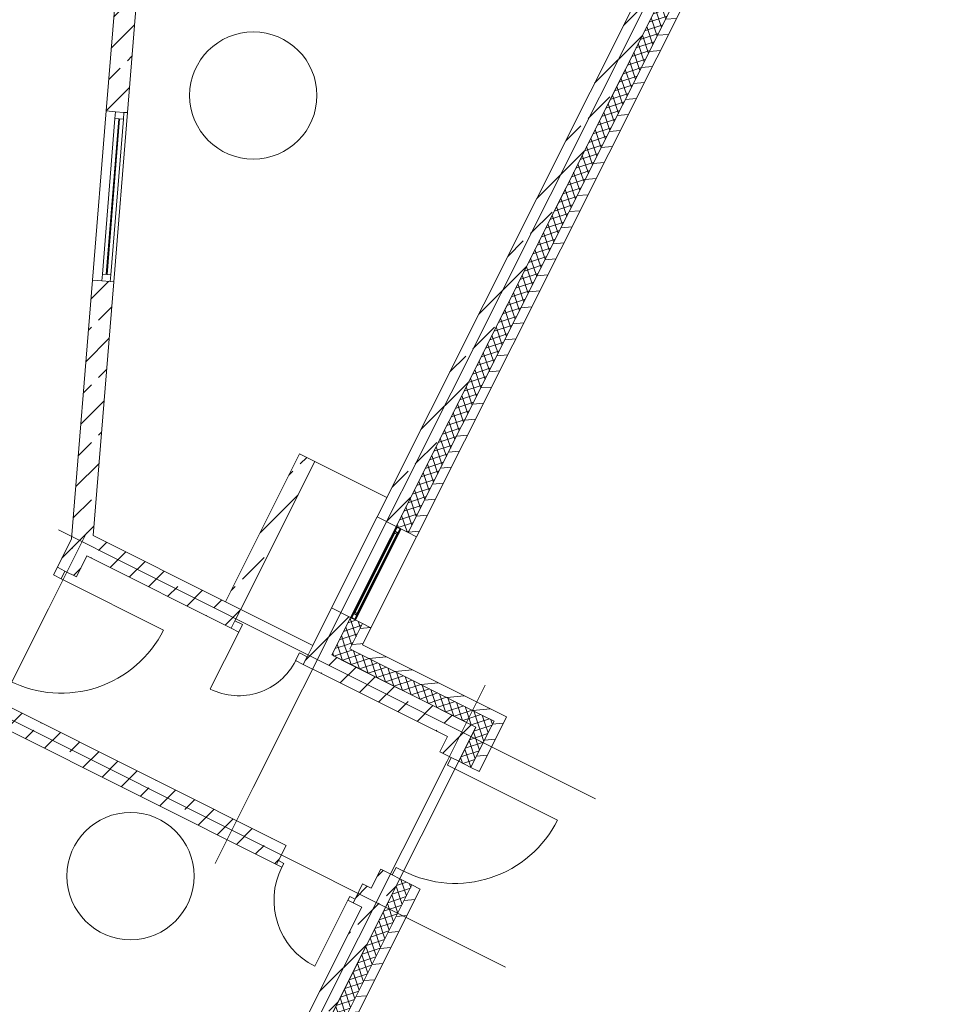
# Model space of a CAD drawing. Extents: x -22247 to 536407, y -187892 to 17509.
# Tile 12 of 75: x 14175 to 25084, y -144680 to -133072. Entities that reach past the tile are written whole.
import ezdxf
from ezdxf.lldxf.tags import DXFTag

# ---------------------------------------------------------------- set-up
doc = ezdxf.new("R2010")
doc.units = 0
doc.header["$LTSCALE"] = 50
doc.layers.get('0').update_dxf_attribs({"lineweight": 25})
for name, color, linetype, lineweight in [('02 Raster Gebäude', 7, 'Continuous', 25), ('20 Außenwände', 7, 'Continuous', 25), ('20 Dach Stb-Decke', 7, 'Continuous', 25), ('20 Fenster als Fassade', 7, 'Continuous', 25), ('20 Innenwände', 7, 'Continuous', 25)]:
    doc.layers.add(name, color=color, linetype=linetype, lineweight=lineweight)
tags = doc.linetypes.add('Raster', pattern=[0.8, 0.4, -0.2, 0, -0.2]).pattern_tags.tags
tags[10:11] = [DXFTag(74, 4), DXFTag(75, 0), DXFTag(340, '0'), DXFTag(46, 1.0), DXFTag(50, 0.0), DXFTag(44, 0.0), DXFTag(45, 0.0)]
tags[8:9] = [DXFTag(74, 4), DXFTag(75, 0), DXFTag(340, '0'), DXFTag(46, 1.0), DXFTag(50, 0.0), DXFTag(44, 0.0), DXFTag(45, 0.0)]
tags[6:7] = [DXFTag(74, 4), DXFTag(75, 0), DXFTag(340, '0'), DXFTag(46, 1.0), DXFTag(50, 0.0), DXFTag(44, 0.0), DXFTag(45, 0.0)]
tags[4:5] = [DXFTag(74, 4), DXFTag(75, 0), DXFTag(340, '0'), DXFTag(46, 1.0), DXFTag(50, 0.0), DXFTag(44, 0.0), DXFTag(45, 0.0)]
tags = doc.linetypes.add('Untersicht', pattern=[0.4, 0.3, -0.1]).pattern_tags.tags
tags[6:7] = [DXFTag(74, 4), DXFTag(75, 0), DXFTag(340, '0'), DXFTag(46, 1.0), DXFTag(50, 0.0), DXFTag(44, 0.0), DXFTag(45, 0.0)]
tags[4:5] = [DXFTag(74, 4), DXFTag(75, 0), DXFTag(340, '0'), DXFTag(46, 1.0), DXFTag(50, 0.0), DXFTag(44, 0.0), DXFTag(45, 0.0)]
tags = doc.linetypes.add('Wipeout_Contour', pattern=[1, 0, -1]).pattern_tags.tags
tags[6:7] = [DXFTag(74, 4), DXFTag(75, 0), DXFTag(340, '0'), DXFTag(46, 1.0), DXFTag(50, 0.0), DXFTag(44, 0.0), DXFTag(45, 0.0)]
tags[4:5] = [DXFTag(74, 4), DXFTag(75, 0), DXFTag(340, '0'), DXFTag(46, 1.0), DXFTag(50, 0.0), DXFTag(44, 0.0), DXFTag(45, 0.0)]
tags = doc.linetypes.add('Öffnungslinie Tür Fenster', pattern=[0.46, 0.3, -0.16]).pattern_tags.tags
tags[6:7] = [DXFTag(74, 4), DXFTag(75, 0), DXFTag(340, '0'), DXFTag(46, 1.0), DXFTag(50, 0.0), DXFTag(44, 0.0), DXFTag(45, 0.0)]
tags[4:5] = [DXFTag(74, 4), DXFTag(75, 0), DXFTag(340, '0'), DXFTag(46, 1.0), DXFTag(50, 0.0), DXFTag(44, 0.0), DXFTag(45, 0.0)]
pattern_1 = [(5, (0, 0), (-15.68803, 179.31504), [])]
pattern_2 = [(108.38, (0, 0), (75.91889, 25.225422), []), (198.38, (0, 0), (-25.225422, 75.91889), [])]
pattern_3 = [(45, (0, 0), (-339.4113, 339.4113), []), (45, (-169.7, 169.7), (-339.4113, 339.4113), [360, -120])]
pattern_4 = [(198.38, (0, 0), (-25.22542, 75.91889), []), (288.38, (0, 0), (75.91889, 25.22542), [])]
pattern_5 = [(135, (0, 0), (212.13203, 212.13203), []), (135, (-70.7, -70.7), (212.13203, 212.13203), [])]

# ---------------------------------------------------------------- blocks, each defined once
blk = doc.blocks.new('Verdeckungsfläche_A06WTX7Y1A', base_point=(18154, -140103))
at = {"color": 254, "linetype": 'Wipeout_Contour', "lineweight": 0, "ltscale": 0.160878, "true_color": 0xd6d6d6}
for p, q in [((18154, -140103), (18647, -139120)), ((18643, -139124), (18155, -140098)), ((18647, -139120), (18643, -139124)), ((18155, -140098), (18154, -140103))]:
    blk.add_line(p, q, dxfattribs=at)
blk = doc.blocks.new('Verdeckungsfläche_A06WTX7Z1A', base_point=(18153, -140098))
at = {"color": 254, "linetype": 'Wipeout_Contour', "lineweight": 0, "ltscale": 0.160875, "true_color": 0xd6d6d6}
for p, q in [((18638, -139125), (18153, -140093)), ((18155, -140098), (18643, -139124)), ((18643, -139124), (18638, -139125)), ((18153, -140093), (18155, -140098))]:
    blk.add_line(p, q, dxfattribs=at)
blk = doc.blocks.new('Verdeckungsfläche_A06WTX801A', base_point=(18149, -140093))
at = {"color": 254, "linetype": 'Wipeout_Contour', "lineweight": 0, "ltscale": 0.160873, "true_color": 0xd6d6d6}
for p, q in [((18633, -139124), (18149, -140090)), ((18153, -140093), (18638, -139125)), ((18638, -139125), (18633, -139124)), ((18149, -140090), (18153, -140093))]:
    blk.add_line(p, q, dxfattribs=at)
blk = doc.blocks.new('Verdeckungsfläche_A06WTX811A', base_point=(18113, -140090))
at = {"color": 254, "linetype": 'Wipeout_Contour', "lineweight": 0, "ltscale": 0.160859, "true_color": 0xd6d6d6}
for p, q in [((18597, -139106), (18113, -140072)), ((18149, -140090), (18633, -139124)), ((18633, -139124), (18597, -139106)), ((18113, -140072), (18149, -140090))]:
    blk.add_line(p, q, dxfattribs=at)
blk = doc.blocks.new('Verdeckungsfläche_A06WTX821A', base_point=(18108, -140072))
at = {"color": 254, "linetype": 'Wipeout_Contour', "lineweight": 0, "ltscale": 0.160845, "true_color": 0xd6d6d6}
for p, q in [((18594, -139103), (18108, -140071)), ((18113, -140072), (18597, -139106)), ((18597, -139106), (18594, -139103)), ((18108, -140071), (18113, -140072))]:
    blk.add_line(p, q, dxfattribs=at)
blk = doc.blocks.new('Verdeckungsfläche_A06WTX831A', base_point=(18104, -140072))
at = {"color": 254, "linetype": 'Wipeout_Contour', "lineweight": 0, "ltscale": 0.160842, "true_color": 0xd6d6d6}
for p, q in [((18592, -139098), (18104, -140072)), ((18108, -140071), (18594, -139103)), ((18594, -139103), (18592, -139098)), ((18104, -140072), (18108, -140071))]:
    blk.add_line(p, q, dxfattribs=at)
blk = doc.blocks.new('Verdeckungsfläche_A06WTX841A', base_point=(18100, -140076))
at = {"color": 254, "linetype": 'Wipeout_Contour', "lineweight": 0, "ltscale": 0.16084, "true_color": 0xd6d6d6}
for p, q in [((18593, -139093), (18100, -140076)), ((18104, -140072), (18592, -139098)), ((18592, -139098), (18593, -139093)), ((18100, -140076), (18104, -140072))]:
    blk.add_line(p, q, dxfattribs=at)
blk = doc.blocks.new('Verdeckungsfläche_A06WTX851A', base_point=(18087, -140121))
at = {"color": 254, "linetype": 'Wipeout_Contour', "lineweight": 0, "ltscale": 0.161378, "true_color": 0xd6d6d6}
for p, q in [((18109, -140076), (18087, -140119)), ((18089, -140121), (18111, -140076)), ((18111, -140076), (18109, -140076)), ((18087, -140119), (18089, -140121))]:
    blk.add_line(p, q, dxfattribs=at)
blk = doc.blocks.new('Verdeckungsfläche_A06WTX861A', base_point=(18598, -139102))
at = {"color": 254, "linetype": 'Wipeout_Contour', "lineweight": 0, "ltscale": 0.1603, "true_color": 0xd6d6d6}
for p, q in [((18620, -139057), (18598, -139100)), ((18600, -139102), (18622, -139057)), ((18622, -139057), (18620, -139057)), ((18598, -139100), (18600, -139102))]:
    blk.add_line(p, q, dxfattribs=at)
blk = doc.blocks.new('Verdeckungsfläche_A06WTX871A', base_point=(18086, -140119))
at = {"color": 254, "linetype": 'Wipeout_Contour', "lineweight": 0, "ltscale": 0.161375, "true_color": 0xd6d6d6}
for p, q in [((18106, -140077), (18086, -140117)), ((18087, -140119), (18109, -140076)), ((18109, -140076), (18106, -140077)), ((18086, -140117), (18087, -140119))]:
    blk.add_line(p, q, dxfattribs=at)
blk = doc.blocks.new('Verdeckungsfläche_A06WTX881A', base_point=(18597, -139100))
at = {"color": 254, "linetype": 'Wipeout_Contour', "lineweight": 0, "ltscale": 0.160297, "true_color": 0xd6d6d6}
for p, q in [((18617, -139057), (18597, -139098)), ((18598, -139100), (18620, -139057)), ((18620, -139057), (18617, -139057)), ((18597, -139098), (18598, -139100))]:
    blk.add_line(p, q, dxfattribs=at)
blk = doc.blocks.new('Verdeckungsfläche_A06WTX891A', base_point=(18086, -140117))
at = {"color": 254, "linetype": 'Wipeout_Contour', "lineweight": 0, "ltscale": 0.16138, "true_color": 0xd6d6d6}
for p, q in [((18086, -140117), (18106, -140077)), ((18105, -140079), (18087, -140114)), ((18106, -140077), (18105, -140079)), ((18087, -140114), (18086, -140117))]:
    blk.add_line(p, q, dxfattribs=at)
blk = doc.blocks.new('Verdeckungsfläche_A06WTX8A1A', base_point=(18597, -139098))
at = {"color": 254, "linetype": 'Wipeout_Contour', "lineweight": 0, "ltscale": 0.160302, "true_color": 0xd6d6d6}
for p, q in [((18597, -139098), (18617, -139057)), ((18617, -139057), (18615, -139059)), ((18615, -139059), (18597, -139095)), ((18597, -139095), (18597, -139098))]:
    blk.add_line(p, q, dxfattribs=at)
blk = doc.blocks.new('Verdeckungsfläche_A06WTX8B1A', base_point=(18130, -140139))
at = {"color": 254, "linetype": 'Wipeout_Contour', "lineweight": 0, "ltscale": 0.161416, "true_color": 0xd6d6d6}
for p, q in [((18150, -140098), (18130, -140139)), ((18131, -140137), (18149, -140101)), ((18149, -140101), (18150, -140098)), ((18130, -140139), (18131, -140137))]:
    blk.add_line(p, q, dxfattribs=at)
blk = doc.blocks.new('Verdeckungsfläche_A06WTX8C1A', base_point=(18640, -139120))
at = {"color": 254, "linetype": 'Wipeout_Contour', "lineweight": 0, "ltscale": 0.160338, "true_color": 0xd6d6d6}
for p, q in [((18661, -139079), (18640, -139120)), ((18640, -139120), (18642, -139118)), ((18642, -139118), (18660, -139082)), ((18660, -139082), (18661, -139079))]:
    blk.add_line(p, q, dxfattribs=at)
blk = doc.blocks.new('Verdeckungsfläche_A06WTX8D1A', base_point=(18127, -140139))
at = {"color": 254, "linetype": 'Wipeout_Contour', "lineweight": 0, "ltscale": 0.161421, "true_color": 0xd6d6d6}
for p, q in [((18149, -140096), (18127, -140139)), ((18130, -140139), (18150, -140098)), ((18150, -140098), (18149, -140096)), ((18127, -140139), (18130, -140139))]:
    blk.add_line(p, q, dxfattribs=at)
blk = doc.blocks.new('Verdeckungsfläche_A06WTX8E1A', base_point=(18638, -139120))
at = {"color": 254, "linetype": 'Wipeout_Contour', "lineweight": 0, "ltscale": 0.160343, "true_color": 0xd6d6d6}
for p, q in [((18660, -139077), (18638, -139120)), ((18638, -139120), (18640, -139120)), ((18640, -139120), (18661, -139079)), ((18661, -139079), (18660, -139077))]:
    blk.add_line(p, q, dxfattribs=at)
blk = doc.blocks.new('Verdeckungsfläche_A06WTX8F1A', base_point=(18125, -140139))
at = {"color": 254, "linetype": 'Wipeout_Contour', "lineweight": 0, "ltscale": 0.161418, "true_color": 0xd6d6d6}
for p, q in [((18147, -140094), (18125, -140139)), ((18127, -140139), (18149, -140096)), ((18149, -140096), (18147, -140094)), ((18125, -140139), (18127, -140139))]:
    blk.add_line(p, q, dxfattribs=at)
blk = doc.blocks.new('Verdeckungsfläche_A06WTX8G1A', base_point=(18635, -139120))
at = {"color": 254, "linetype": 'Wipeout_Contour', "lineweight": 0, "ltscale": 0.16034, "true_color": 0xd6d6d6}
for p, q in [((18658, -139075), (18635, -139120)), ((18635, -139120), (18638, -139120)), ((18638, -139120), (18660, -139077)), ((18660, -139077), (18658, -139075))]:
    blk.add_line(p, q, dxfattribs=at)
blk = doc.blocks.new('Verdeckungsfläche_A06WTX8H1A', base_point=(18089, -140139))
at = {"color": 254, "linetype": 'Wipeout_Contour', "lineweight": 0, "ltscale": 0.161398, "true_color": 0xd6d6d6}
for p, q in [((18111, -140076), (18089, -140121)), ((18147, -140094), (18111, -140076)), ((18125, -140139), (18147, -140094)), ((18089, -140121), (18125, -140139))]:
    blk.add_line(p, q, dxfattribs=at)
blk = doc.blocks.new('Verdeckungsfläche_A06WTX8I1A', base_point=(18600, -139120))
at = {"color": 254, "linetype": 'Wipeout_Contour', "lineweight": 0, "ltscale": 0.16032, "true_color": 0xd6d6d6}
for p, q in [((18622, -139057), (18600, -139102)), ((18658, -139075), (18622, -139057)), ((18600, -139102), (18635, -139120)), ((18635, -139120), (18658, -139075))]:
    blk.add_line(p, q, dxfattribs=at)
blk = doc.blocks.new('Verdeckungsfläche_A06WTX8J1A', base_point=(18116, -140061))
at = {"color": 254, "linetype": 'Wipeout_Contour', "lineweight": 0, "ltscale": 0.160847, "true_color": 0xd6d6d6}
for p, q in [((18586, -139118), (18116, -140055)), ((18127, -140061), (18596, -139124)), ((18596, -139124), (18586, -139118)), ((18116, -140055), (18127, -140061))]:
    blk.add_line(p, q, dxfattribs=at)
blk = doc.blocks.new('Verdeckungsfläche_A06WTX8K1A', base_point=(18150, -140078))
at = {"color": 254, "linetype": 'Wipeout_Contour', "lineweight": 0, "ltscale": 0.160871, "true_color": 0xd6d6d6}
for p, q in [((18620, -139136), (18150, -140072)), ((18161, -140078), (18630, -139141)), ((18630, -139141), (18620, -139136)), ((18150, -140072), (18161, -140078))]:
    blk.add_line(p, q, dxfattribs=at)
blk = doc.blocks.new('Verdeckungsfläche_A06WTX8L1A', base_point=(18127, -140072))
at = {"color": 254, "linetype": 'Wipeout_Contour', "lineweight": 0, "ltscale": 0.160859, "true_color": 0xd6d6d6}
for p, q in [((18596, -139124), (18127, -140061)), ((18150, -140072), (18620, -139136)), ((18620, -139136), (18596, -139124)), ((18127, -140061), (18150, -140072))]:
    blk.add_line(p, q, dxfattribs=at)

msp = doc.modelspace()

# ---------------------------------------------------------------- hatches: boundary and pattern name
at = {"layer": '20 Außenwände', "linetype": 'Continuous', "lineweight": 0, "ltscale": 0.00028561}
h = msp.add_hatch(dxfattribs=at)
h.set_pattern_fill('Holz_Vollholz_Längsholz__7F', scale=1000, style=0, pattern_type=2)
h.set_pattern_definition(pattern_1)
h.paths.add_polyline_path([(24981, -126695), (18755, -139118), (18853, -139167), (25084, -126736)])
h = msp.add_hatch(dxfattribs=at)
h.set_pattern_fill('Dämmung_hart_2_0009', scale=1000, style=0, pattern_type=2)
h.set_pattern_definition(pattern_2)
h.paths.add_polyline_path([(18611, -139046), (18755, -139118), (24909, -126839), (24760, -126779)])
h = msp.add_hatch(dxfattribs=at)
h.set_pattern_fill('Beton_Stahlbeton_0009', scale=1000, style=0, pattern_type=2)
h.set_pattern_definition(pattern_3)
h.paths.add_polyline_path([(18388, -138934), (18611, -139046), (24647, -127004), (24414, -126911)])
h = msp.add_hatch(dxfattribs=at)
h.set_pattern_fill('Beton_Stahlbeton_0009', scale=1000, style=0, pattern_type=2)
h.set_pattern_definition(pattern_3)
h.paths.add_polyline_path([(17629, -140449), (17852, -140561), (18074, -140119), (17850, -140007)])
h = msp.add_hatch(dxfattribs=at)
h.set_pattern_fill('Dämmung_hart_2_0009', scale=1000, style=0, pattern_type=2)
h.set_pattern_definition(pattern_2)
h.paths.add_polyline_path([(18074, -140119), (17924, -140418), (18067, -140490), (18217, -140191)])
h = msp.add_hatch(dxfattribs=at)
h.set_pattern_fill('Holz_Vollholz_Längsholz__7F', scale=1000, style=0, pattern_type=2)
h.set_pattern_definition(pattern_1)
h.paths.add_polyline_path([(18217, -140191), (18116, -140391), (18215, -140440), (18315, -140240)])
h = msp.add_hatch(dxfattribs=at)
h.set_pattern_fill('Beton_Stahlbeton_0009', scale=1000, style=0, pattern_type=2)
h.set_pattern_definition(pattern_3)
h.paths.add_polyline_path([(17517, -140672), (17852, -140561), (17629, -140449)])
h = msp.add_hatch(dxfattribs=at)
h.set_pattern_fill('Dämmung_hart_2_0009', scale=1000, style=0, pattern_type=2)
h.set_pattern_definition(pattern_2)
h.paths.add_polyline_path([(17852, -140561), (18067, -140490), (17924, -140418)])
h = msp.add_hatch(dxfattribs=at)
h.set_pattern_fill('Holz_Vollholz_Längsholz__7F', scale=1000, style=0, pattern_type=2)
h.set_pattern_definition(pattern_1)
h.paths.add_polyline_path([(18067, -140490), (18215, -140440), (18116, -140391)])
h = msp.add_hatch(dxfattribs=at)
h.set_pattern_fill('Holz_Vollholz_Längsholz__7F', scale=1000, style=0, pattern_type=2)
h.set_pattern_definition(pattern_1)
h.paths.add_polyline_path([(18215, -140440), (18067, -140490), (18165, -140539)])
h = msp.add_hatch(dxfattribs=at)
h.set_pattern_fill('Holz_Vollholz_Längsholz__7F', scale=1000, style=0, pattern_type=2)
h.set_pattern_definition(pattern_1)
h.paths.add_polyline_path([(18165, -140539), (19766, -141341), (19815, -141243), (18215, -140440)])
h = msp.add_hatch(dxfattribs=at)
h.set_pattern_fill('Beton_Stahlbeton_0009', scale=1000, style=0, pattern_type=2)
h.set_pattern_definition(pattern_3)
h.paths.add_polyline_path([(17852, -140561), (17517, -140672), (17740, -140784)])
h = msp.add_hatch(dxfattribs=at)
h.set_pattern_fill('Beton_Stahlbeton_0009', scale=1000, style=0, pattern_type=2)
h.set_pattern_definition(pattern_3)
h.paths.add_polyline_path([(17740, -140784), (19215, -141524), (19327, -141300), (17852, -140561)])
h = msp.add_hatch(dxfattribs=at)
h.set_pattern_fill('Dämmung_hart_2_0009', scale=1000, style=0, pattern_type=2)
h.set_pattern_definition(pattern_2)
h.paths.add_polyline_path([(18067, -140490), (17852, -140561), (17995, -140633)])
h = msp.add_hatch(dxfattribs=at)
h.set_pattern_fill('Dämmung_hart_2_0009', scale=1000, style=0, pattern_type=2)
h.set_pattern_definition(pattern_4)
h.paths.add_polyline_path([(17995, -140633), (19551, -141412), (19623, -141269), (18067, -140490)])
h = msp.add_hatch(dxfattribs=at)
h.set_pattern_fill('Holz_Vollholz_Längsholz__7F', scale=1000, style=0, pattern_type=2)
h.set_pattern_definition(pattern_1)
h.paths.add_polyline_path([(19766, -141341), (19913, -141292), (19815, -141243)])
h = msp.add_hatch(dxfattribs=at)
h.set_pattern_fill('Beton_Stahlbeton_0009', scale=1000, style=0, pattern_type=2)
h.set_pattern_definition(pattern_3)
h.paths.add_polyline_path([(19215, -141524), (19551, -141412), (19327, -141300)])
h = msp.add_hatch(dxfattribs=at)
h.set_pattern_fill('Holz_Vollholz_Längsholz__7F', scale=1000, style=0, pattern_type=2)
h.set_pattern_definition(pattern_1)
h.paths.add_polyline_path([(19766, -141341), (19493, -141886), (19591, -141935), (19864, -141390)])
h = msp.add_hatch(dxfattribs=at)
h.set_pattern_fill('Dämmung_hart_2_0009', scale=1000, style=0, pattern_type=2)
h.set_pattern_definition(pattern_4)
h.paths.add_polyline_path([(19551, -141412), (19766, -141341), (19623, -141269)])
h = msp.add_hatch(dxfattribs=at)
h.set_pattern_fill('Dämmung_hart_2_0009', scale=1000, style=0, pattern_type=2)
h.set_pattern_definition(pattern_4)
h.paths.add_polyline_path([(19551, -141412), (19694, -141484), (19766, -141341)])
h = msp.add_hatch(dxfattribs=at)
h.set_pattern_fill('Holz_Vollholz_Längsholz__7F', scale=1000, style=0, pattern_type=2)
h.set_pattern_definition(pattern_1)
h.paths.add_polyline_path([(19766, -141341), (19864, -141390), (19913, -141292)])
h = msp.add_hatch(dxfattribs=at)
h.set_pattern_fill('Beton_Stahlbeton_0009', scale=1000, style=0, pattern_type=2)
h.set_pattern_definition(pattern_3)
h.paths.add_polyline_path([(19215, -141524), (19439, -141636), (19551, -141412)])
h = msp.add_hatch(dxfattribs=at)
h.set_pattern_fill('Dämmung_hart_2_0009', scale=1000, style=0, pattern_type=2)
h.set_pattern_definition(pattern_2)
h.paths.add_polyline_path([(19551, -141412), (19350, -141814), (19493, -141886), (19694, -141484)])
h = msp.add_hatch(dxfattribs=at)
h.set_pattern_fill('Beton_Stahlbeton_0009', scale=1000, style=0, pattern_type=2)
h.set_pattern_definition(pattern_3)
h.paths.add_polyline_path([(19126, -141702), (19350, -141814), (19439, -141636), (19215, -141524)])
h = msp.add_hatch(dxfattribs=at)
h.set_pattern_fill('Beton_Stahlbeton_0009', scale=1000, style=0, pattern_type=2)
h.set_pattern_definition(pattern_3)
h.paths.add_polyline_path([(14202, -151527), (15061, -150371), (18655, -143200), (18431, -143088)])
h = msp.add_hatch(dxfattribs=at)
h.set_pattern_fill('Dämmung_hart_2_0009', scale=1000, style=0, pattern_type=2)
h.set_pattern_definition(pattern_2)
h.paths.add_polyline_path([(18655, -143200), (14416, -151658), (14965, -150919), (18798, -143272)])
h = msp.add_hatch(dxfattribs=at)
h.set_pattern_fill('Holz_Vollholz_Längsholz__7F', scale=1000, style=0, pattern_type=2)
h.set_pattern_definition(pattern_1)
h.paths.add_polyline_path([(18798, -143272), (14552, -151742), (14930, -151234), (18896, -143321)])
at = {"layer": '20 Fenster als Fassade', "linetype": 'Continuous', "lineweight": 0, "ltscale": 0.00028561}
h = msp.add_hatch(dxfattribs=at)
h.set_pattern_fill('Metall_Stahl_0009', scale=1000, style=0, pattern_type=2)
h.set_pattern_definition(pattern_5)
h.paths.add_polyline_path([(18624, -139053), (18619, -139052), (18614, -139053), (18611, -139057), (18593, -139093), (18592, -139098), (18594, -139103), (18597, -139106), (18633, -139124), (18638, -139125), (18643, -139124), (18647, -139120), (18665, -139084), (18666, -139079), (18664, -139074), (18660, -139071)])
h.paths.add_polyline_path([(18622, -139057), (18658, -139075), (18660, -139077), (18661, -139079), (18660, -139082), (18642, -139118), (18640, -139120), (18638, -139120), (18635, -139120), (18600, -139102), (18598, -139100), (18597, -139098), (18597, -139095), (18615, -139059), (18617, -139057), (18620, -139057)], flags=0)
h = msp.add_hatch(dxfattribs=at)
h.set_pattern_fill('Metall_Stahl_0009', scale=1000, style=0, pattern_type=2)
h.set_pattern_definition(pattern_5)
h.paths.add_polyline_path([(18087, -140126), (18122, -140143), (18127, -140144), (18132, -140143), (18136, -140139), (18154, -140103), (18155, -140098), (18153, -140093), (18149, -140090), (18113, -140072), (18108, -140071), (18104, -140072), (18100, -140076), (18082, -140112), (18081, -140117), (18083, -140122)])
h.paths.add_polyline_path([(18089, -140121), (18087, -140119), (18086, -140117), (18087, -140114), (18105, -140079), (18106, -140077), (18109, -140076), (18111, -140076), (18147, -140094), (18149, -140096), (18150, -140098), (18149, -140101), (18131, -140137), (18130, -140139), (18127, -140139), (18125, -140139)], flags=0)
at = {"layer": '20 Innenwände', "linetype": 'Continuous', "lineweight": 0, "ltscale": 0.00028561}
h = msp.add_hatch(dxfattribs=at)
h.set_pattern_fill('Beton_Stahlbeton_0009', scale=1000, style=0, pattern_type=2)
h.set_pattern_definition(pattern_3)
h.paths.add_polyline_path([(15373, -131947), (15195, -134148), (15444, -134168), (15622, -131967)])
h = msp.add_hatch(dxfattribs=at)
h.set_pattern_fill('Beton_Stahlbeton_0009', scale=1000, style=0, pattern_type=2)
h.set_pattern_definition(pattern_3)
h.paths.add_polyline_path([(14800, -139031), (15041, -139152), (15283, -136162), (15034, -136142)])
h = msp.add_hatch(dxfattribs=at)
h.set_pattern_fill('Beton_Stahlbeton_0009', scale=1000, style=0, pattern_type=2)
h.set_pattern_definition(pattern_3)
h.paths.add_polyline_path([(16780, -140023), (17653, -138280), (17474, -138190), (16601, -139934)])
h = msp.add_hatch(dxfattribs=at)
h.set_pattern_fill('Beton_Stahlbeton_0009', scale=1000, style=0, pattern_type=2)
h.set_pattern_definition(pattern_3)
h.paths.add_polyline_path([(14800, -139031), (14779, -139300), (15041, -139152)])
h = msp.add_hatch(dxfattribs=at)
h.set_pattern_fill('Beton_Stahlbeton_0009', scale=1000, style=0, pattern_type=2)
h.set_pattern_definition(pattern_3)
h.paths.add_polyline_path([(15041, -139152), (14779, -139300), (15020, -139421)])
h = msp.add_hatch(dxfattribs=at)
h.set_pattern_fill('Beton_Stahlbeton_0009', scale=1000, style=0, pattern_type=2)
h.set_pattern_definition(pattern_3)
h.paths.add_polyline_path([(15041, -139152), (15020, -139421), (16668, -140247), (16780, -140023)])
h = msp.add_hatch(dxfattribs=at)
h.set_pattern_fill('Beton_Stahlbeton_0009', scale=1000, style=0, pattern_type=2)
h.set_pattern_definition(pattern_3)
h.paths.add_polyline_path([(14619, -139528), (14843, -139640), (14966, -139394), (14787, -139192)])
h = msp.add_hatch(dxfattribs=at)
h.set_pattern_fill('Beton_Stahlbeton_0009', scale=1000, style=0, pattern_type=2)
h.set_pattern_definition(pattern_3)
h.paths.add_polyline_path([(14070, -141182), (13958, -141405), (17202, -143031), (17314, -142808)])
h = msp.add_hatch(dxfattribs=at)
h.set_pattern_fill('Beton_Stahlbeton_0009', scale=1000, style=0, pattern_type=2)
h.set_pattern_definition(pattern_3)
h.paths.add_polyline_path([(18104, -143484), (18207, -143535), (18319, -143312), (18217, -143260)])

# ---------------------------------------------------------------- linework, layer by layer
at = {"layer": '02 Raster Gebäude', "color": 1, "linetype": 'Raster', "lineweight": 18, "ltscale": 0.00105, "true_color": 0xf50000}
for p, q in [((25028, -125965), (16928, -142125)), ((25028, -125965), (16928, -142125)), ((21734, -132537), (21286, -133431)), ((21734, -132537), (21286, -133431)), ((14513, -140017), (14961, -139123)), ((14513, -140017), (14961, -139123)), ((15525, -139534), (14631, -139086)), ((15525, -139534), (14631, -139086)), ((15525, -139534), (20067, -141811)), ((15525, -139534), (20067, -141811)), ((14513, -140017), (10748, -147530)), ((14513, -140017), (10748, -147530)), ((19211, -141812), (19659, -140918)), ((19211, -141812), (19659, -140918)), ((14463, -141519), (13569, -141071)), ((14463, -141519), (13569, -141071)), ((14463, -141519), (19005, -143795)), ((14463, -141519), (19005, -143795)), ((19211, -141812), (13310, -153586)), ((19211, -141812), (13310, -153586)), ((20067, -141811), (20961, -142259)), ((20067, -141811), (20961, -142259)), ((16928, -142125), (16480, -143019)), ((16928, -142125), (16480, -143019)), ((19005, -143795), (19899, -144243)), ((19005, -143795), (19899, -144243))]:
    msp.add_line(p, q, dxfattribs=at)
at = {"layer": '20 Außenwände', "color": 7, "linetype": 'Continuous', "lineweight": 13, "ltscale": 0.00028561}
for p, q in [((18755, -139118), (24909, -126839)), ((18611, -139046), (24647, -127004)), ((18388, -138934), (17850, -140007)), ((18611, -139046), (18388, -138934)), ((18611, -139046), (18388, -138934)), ((18755, -139118), (18611, -139046)), ((18755, -139118), (18611, -139046)), ((18853, -139167), (18315, -140240)), ((18853, -139167), (18755, -139118)), ((18853, -139167), (18755, -139118)), ((18074, -140119), (17850, -140007)), ((18074, -140119), (17850, -140007)), ((17852, -140561), (18074, -140119)), ((18067, -140490), (18217, -140191)), ((18217, -140191), (18074, -140119)), ((18217, -140191), (18074, -140119)), ((18315, -140240), (18217, -140191)), ((18315, -140240), (18217, -140191)), ((17852, -140561), (17995, -140633)), ((17852, -140561), (17995, -140633)), ((18067, -140490), (18165, -140539)), ((18067, -140490), (18165, -140539)), ((19623, -141269), (18165, -140539)), ((19327, -141300), (17995, -140633)), ((19551, -141412), (19327, -141300)), ((19766, -141341), (19623, -141269)), ((19694, -141484), (19766, -141341)), ((19694, -141484), (19766, -141341)), ((19439, -141636), (19551, -141412)), ((19439, -141636), (19551, -141412)), ((19493, -141886), (19694, -141484)), ((19260, -141769), (19126, -141702)), ((19260, -141769), (19126, -141702)), ((19350, -141814), (19439, -141636)), ((19260, -141769), (19215, -141859)), ((19350, -141814), (19260, -141769)), ((19350, -141814), (19260, -141769)), ((19350, -141814), (19260, -141769)), ((19350, -141814), (19260, -141769)), ((19305, -141904), (19350, -141814)), ((19493, -141886), (19350, -141814)), ((19493, -141886), (19350, -141814)), ((19215, -141859), (19305, -141904)), ((19305, -141904), (20512, -142509)), ((19591, -141935), (19493, -141886)), ((19591, -141935), (19493, -141886)), ((18566, -143155), (18431, -143088)), ((18566, -143155), (18431, -143088)), ((18566, -143155), (18610, -143066)), ((18610, -143066), (18700, -143111)), ((18700, -143111), (18655, -143200)), ((15061, -150371), (18655, -143200)), ((18655, -143200), (18566, -143155)), ((18655, -143200), (18566, -143155)), ((18655, -143200), (18566, -143155)), ((18655, -143200), (18566, -143155)), ((18798, -143272), (18655, -143200)), ((18798, -143272), (18655, -143200)), ((14965, -150919), (18798, -143272)), ((18896, -143321), (18798, -143272)), ((18896, -143321), (18798, -143272))]:
    msp.add_line(p, q, dxfattribs=at)
for points in [[(18853, -139167), (25084, -126736)], [(22785, -130161), (18388, -138934)], [(17850, -140007), (17629, -140449)], [(18215, -140440), (18315, -140240)], [(19913, -141292), (18215, -140440)], [(17517, -140672), (17740, -140784)], [(17740, -140784), (19215, -141524)], [(19913, -141292), (19864, -141390)], [(19591, -141935), (19864, -141390)], [(19215, -141524), (19126, -141702)], [(18431, -143088), (18319, -143312)], [(14647, -151800), (18896, -143321)], [(18207, -143535), (14202, -151527)]]:
    msp.add_lwpolyline(points, dxfattribs=at)
msp.add_arc((19305, -141904), 1350, 243.38, 333.38, dxfattribs=at)
at = {"layer": '20 Dach Stb-Decke', "color": 7, "linetype": 'Öffnungslinie Tür Fenster', "lineweight": 13, "ltscale": 0.00028561}
for points in [[(5133, -154193), (11944, -154984), (14403, -151676), (14406, -151678), (19551, -141412), (17852, -140561), (24760, -126779), (11676, -121594), (11394, -121586), (9934, -139662), (6853, -143775), (6352, -143688)], [(16601, -139934), (17474, -138190), (18503, -138706), (17629, -140449)]]:
    msp.add_lwpolyline(points, close=True, dxfattribs=at)
for points in [[(16178, -133965, 1), (17678, -133965, 1)], [(14731, -143168, 1), (16231, -143168, 1)]]:
    msp.add_lwpolyline(points, format="xyb", close=True, dxfattribs=at)
at = {"layer": '20 Fenster als Fassade', "color": 7, "linetype": 'Continuous', "lineweight": 13, "ltscale": 0.00028561}
for p, q in [((18619, -139052), (18614, -139053)), ((18620, -139057), (18617, -139057)), ((18592, -139098), (18594, -139103)), ((18597, -139098), (18598, -139100)), ((18640, -139120), (18638, -139120)), ((18643, -139124), (18638, -139125)), ((18660, -139077), (18661, -139079)), ((18664, -139074), (18666, -139079)), ((18108, -140071), (18104, -140072)), ((18109, -140076), (18106, -140077)), ((18149, -140096), (18150, -140098)), ((18153, -140093), (18155, -140098)), ((18081, -140117), (18083, -140122)), ((18086, -140117), (18087, -140119)), ((18130, -140139), (18127, -140139)), ((18132, -140143), (18127, -140144))]:
    msp.add_line(p, q, dxfattribs=at)
at = {"layer": '20 Fenster als Fassade', "color": 7, "linetype": 'Untersicht', "lineweight": 13, "ltscale": 0.00028561}
for points in [[(18611, -139057), (18082, -140112)], [(18624, -139053), (18087, -140126)], [(18611, -139057), (18614, -139053), (18619, -139052)], [(18619, -139052), (18624, -139053), (18660, -139071), (18664, -139074)], [(18660, -139071), (18122, -140143)], [(18665, -139084), (18136, -140139)], [(18664, -139074), (18666, -139079), (18665, -139084)], [(18083, -140122), (18081, -140117), (18082, -140112)], [(18127, -140144), (18122, -140143), (18087, -140126), (18083, -140122)], [(18136, -140139), (18132, -140143), (18127, -140144)]]:
    msp.add_lwpolyline(points, dxfattribs=at)
at = {"layer": '20 Fenster als Fassade', "color": 7, "linetype": 'Continuous', "lineweight": 13, "ltscale": 0.00028561}
for points in [[(18614, -139053), (18611, -139057), (18593, -139093), (18592, -139098)], [(18617, -139057), (18615, -139059), (18597, -139095), (18597, -139098)], [(18600, -139102), (18622, -139057)], [(18619, -139052), (18624, -139053), (18660, -139071), (18664, -139074)], [(18620, -139057), (18622, -139057), (18658, -139075), (18660, -139077)], [(18100, -140076), (18593, -139093)], [(18113, -140072), (18597, -139106)], [(18149, -140090), (18633, -139124)], [(18154, -140103), (18647, -139120)], [(18594, -139103), (18597, -139106), (18633, -139124), (18638, -139125)], [(18598, -139100), (18600, -139102), (18635, -139120), (18638, -139120)], [(18635, -139120), (18658, -139075)], [(18661, -139079), (18660, -139082), (18642, -139118), (18640, -139120)], [(18666, -139079), (18665, -139084), (18647, -139120), (18643, -139124)], [(18104, -140072), (18100, -140076), (18082, -140112), (18081, -140117)], [(18106, -140077), (18105, -140079), (18087, -140114), (18086, -140117)], [(18089, -140121), (18111, -140076)], [(18108, -140071), (18113, -140072), (18149, -140090), (18153, -140093)], [(18109, -140076), (18111, -140076), (18147, -140094), (18149, -140096)], [(18125, -140139), (18147, -140094)], [(18150, -140098), (18149, -140101), (18131, -140137), (18130, -140139)], [(18155, -140098), (18154, -140103), (18136, -140139), (18132, -140143)], [(18083, -140122), (18087, -140126), (18122, -140143), (18127, -140144)], [(18087, -140119), (18089, -140121), (18125, -140139), (18127, -140139)]]:
    msp.add_lwpolyline(points, dxfattribs=at)
for points in [[(18116, -140055), (18586, -139118), (18596, -139124), (18127, -140061)], [(18127, -140061), (18596, -139124), (18620, -139136), (18150, -140072)], [(18150, -140072), (18620, -139136), (18630, -139141), (18161, -140078)], [(18638, -139127), (18630, -139141), (18586, -139118), (18593, -139104)], [(18109, -140070), (18116, -140055), (18161, -140078), (18154, -140092)]]:
    msp.add_lwpolyline(points, close=True, dxfattribs=at)
at = {"layer": '20 Innenwände', "color": 7, "linetype": 'Continuous', "lineweight": 13, "ltscale": 0.00028561}
for p, q in [((15195, -134148), (15034, -136142)), ((15195, -134148), (15305, -134157)), ((15195, -134148), (15305, -134157)), ((15444, -134168), (15283, -136162)), ((15298, -134237), (15305, -134157)), ((15305, -134157), (15404, -134165)), ((15305, -134157), (15404, -134165)), ((15305, -134157), (15404, -134165)), ((15404, -134165), (15398, -134245)), ((15404, -134165), (15444, -134168)), ((15404, -134165), (15444, -134168)), ((15150, -136071), (15298, -134237)), ((15195, -136074), (15343, -134240)), ((15353, -134241), (15205, -136075)), ((15398, -134245), (15250, -136079)), ((15398, -134245), (15298, -134237)), ((15034, -136142), (15144, -136151)), ((15034, -136142), (15144, -136151)), ((15144, -136151), (15150, -136071)), ((15144, -136151), (15243, -136159)), ((15144, -136151), (15243, -136159)), ((15144, -136151), (15243, -136159)), ((15150, -136071), (15250, -136079)), ((15250, -136079), (15243, -136159)), ((15243, -136159), (15283, -136162)), ((15243, -136159), (15283, -136162)), ((14619, -139528), (14574, -139617)), ((14574, -139617), (14664, -139662)), ((14619, -139528), (14708, -139572)), ((14708, -139572), (14619, -139528)), ((14619, -139528), (14708, -139572)), ((14619, -139528), (14708, -139572)), ((14664, -139662), (14708, -139572)), ((14708, -139572), (14843, -139640)), ((14708, -139572), (14843, -139640)), ((14664, -139662), (15871, -140267)), ((16712, -140157), (16780, -140023)), ((16712, -140157), (16780, -140023)), ((16668, -140247), (16712, -140157)), ((16668, -140247), (16712, -140157)), ((16668, -140247), (16712, -140157)), ((16668, -140247), (16712, -140157)), ((16712, -140157), (16802, -140202)), ((16802, -140202), (16757, -140292)), ((16757, -140292), (16421, -140962)), ((16757, -140292), (16668, -140247)), ((17562, -140583), (17629, -140449)), ((17562, -140583), (17629, -140449)), ((17472, -140538), (17427, -140628)), ((17562, -140583), (17472, -140538)), ((17427, -140628), (17517, -140672)), ((17517, -140672), (17562, -140583)), ((17517, -140672), (17562, -140583)), ((17517, -140672), (17562, -140583)), ((17517, -140672), (17562, -140583)), ((17224, -142986), (17314, -142808)), ((17224, -142986), (17314, -142808)), ((17202, -143031), (17224, -142986)), ((17202, -143031), (17224, -142986)), ((17202, -143031), (17224, -142986)), ((17202, -143031), (17224, -142986)), ((17224, -142986), (17287, -143018)), ((17264, -143062), (17202, -143031)), ((17287, -143018), (17264, -143062)), ((18127, -143439), (18217, -143260)), ((18127, -143439), (18217, -143260)), ((18042, -143452), (17652, -144230)), ((18064, -143408), (18042, -143452)), ((18042, -143452), (18104, -143484)), ((18127, -143439), (18064, -143408)), ((18104, -143484), (18127, -143439)), ((18104, -143484), (18127, -143439)), ((18104, -143484), (18127, -143439)), ((18104, -143484), (18127, -143439))]:
    msp.add_line(p, q, dxfattribs=at)
for points in [[(15373, -131947), (15195, -134148)], [(15444, -134168), (15622, -131967)], [(15034, -136142), (14787, -139192)], [(15041, -139152), (15283, -136162)], [(17474, -138190), (16601, -139934)], [(17653, -138280), (17474, -138190)], [(16780, -140023), (17653, -138280)], [(16601, -139934), (15041, -139152)], [(14787, -139192), (14619, -139528)], [(14843, -139640), (14966, -139394)], [(14966, -139394), (15020, -139421)], [(15020, -139421), (16668, -140247)], [(17314, -142808), (14070, -141182)], [(13958, -141405), (17202, -143031)], [(18319, -143312), (18217, -143260)], [(18104, -143484), (18207, -143535)]]:
    msp.add_lwpolyline(points, dxfattribs=at)
for centre, radius, start, end in [((14664, -139662), 1350, 243.38, 333.38), ((16757, -140292), 750, 243.38, 333.38), ((18042, -143452), 870, 153.38, 243.38)]:
    msp.add_arc(centre, radius, start, end, dxfattribs=at)

# ---------------------------------------------------------------- block references
at = {"layer": '20 Fenster als Fassade', "color": 254, "linetype": 'Wipeout_Contour', "lineweight": 0, "ltscale": 0.160297, "true_color": 0xd6d6d6}
msp.add_blockref('Verdeckungsfläche_A06WTX881A', (18597, -139100), dxfattribs=at)
at = {"layer": '20 Fenster als Fassade', "color": 254, "linetype": 'Wipeout_Contour', "lineweight": 0, "ltscale": 0.160302, "true_color": 0xd6d6d6}
msp.add_blockref('Verdeckungsfläche_A06WTX8A1A', (18597, -139098), dxfattribs=at)
at = {"layer": '20 Fenster als Fassade', "color": 254, "linetype": 'Wipeout_Contour', "lineweight": 0, "ltscale": 0.1603, "true_color": 0xd6d6d6}
msp.add_blockref('Verdeckungsfläche_A06WTX861A', (18598, -139102), dxfattribs=at)
at = {"layer": '20 Fenster als Fassade', "color": 254, "linetype": 'Wipeout_Contour', "lineweight": 0, "ltscale": 0.16032, "true_color": 0xd6d6d6}
msp.add_blockref('Verdeckungsfläche_A06WTX8I1A', (18600, -139120), dxfattribs=at)
at = {"layer": '20 Fenster als Fassade', "color": 254, "linetype": 'Wipeout_Contour', "lineweight": 0, "ltscale": 0.16084, "true_color": 0xd6d6d6}
msp.add_blockref('Verdeckungsfläche_A06WTX841A', (18100, -140076), dxfattribs=at)
at = {"layer": '20 Fenster als Fassade', "color": 254, "linetype": 'Wipeout_Contour', "lineweight": 0, "ltscale": 0.160842, "true_color": 0xd6d6d6}
msp.add_blockref('Verdeckungsfläche_A06WTX831A', (18104, -140072), dxfattribs=at)
at = {"layer": '20 Fenster als Fassade', "color": 254, "linetype": 'Wipeout_Contour', "lineweight": 0, "ltscale": 0.160845, "true_color": 0xd6d6d6}
msp.add_blockref('Verdeckungsfläche_A06WTX821A', (18108, -140072), dxfattribs=at)
at = {"layer": '20 Fenster als Fassade', "color": 254, "linetype": 'Wipeout_Contour', "lineweight": 0, "ltscale": 0.160859, "true_color": 0xd6d6d6}
for name, p in [('Verdeckungsfläche_A06WTX811A', (18113, -140090)), ('Verdeckungsfläche_A06WTX8L1A', (18127, -140072))]:
    msp.add_blockref(name, p, dxfattribs=at)
at = {"layer": '20 Fenster als Fassade', "color": 254, "linetype": 'Wipeout_Contour', "lineweight": 0, "ltscale": 0.160847, "true_color": 0xd6d6d6}
msp.add_blockref('Verdeckungsfläche_A06WTX8J1A', (18116, -140061), dxfattribs=at)
at = {"layer": '20 Fenster als Fassade', "color": 254, "linetype": 'Wipeout_Contour', "lineweight": 0, "ltscale": 0.160873, "true_color": 0xd6d6d6}
msp.add_blockref('Verdeckungsfläche_A06WTX801A', (18149, -140093), dxfattribs=at)
at = {"layer": '20 Fenster als Fassade', "color": 254, "linetype": 'Wipeout_Contour', "lineweight": 0, "ltscale": 0.160871, "true_color": 0xd6d6d6}
msp.add_blockref('Verdeckungsfläche_A06WTX8K1A', (18150, -140078), dxfattribs=at)
at = {"layer": '20 Fenster als Fassade', "color": 254, "linetype": 'Wipeout_Contour', "lineweight": 0, "ltscale": 0.160875, "true_color": 0xd6d6d6}
msp.add_blockref('Verdeckungsfläche_A06WTX7Z1A', (18153, -140098), dxfattribs=at)
at = {"layer": '20 Fenster als Fassade', "color": 254, "linetype": 'Wipeout_Contour', "lineweight": 0, "ltscale": 0.160878, "true_color": 0xd6d6d6}
msp.add_blockref('Verdeckungsfläche_A06WTX7Y1A', (18154, -140103), dxfattribs=at)
at = {"layer": '20 Fenster als Fassade', "color": 254, "linetype": 'Wipeout_Contour', "lineweight": 0, "ltscale": 0.16034, "true_color": 0xd6d6d6}
msp.add_blockref('Verdeckungsfläche_A06WTX8G1A', (18635, -139120), dxfattribs=at)
at = {"layer": '20 Fenster als Fassade', "color": 254, "linetype": 'Wipeout_Contour', "lineweight": 0, "ltscale": 0.160343, "true_color": 0xd6d6d6}
msp.add_blockref('Verdeckungsfläche_A06WTX8E1A', (18638, -139120), dxfattribs=at)
at = {"layer": '20 Fenster als Fassade', "color": 254, "linetype": 'Wipeout_Contour', "lineweight": 0, "ltscale": 0.160338, "true_color": 0xd6d6d6}
msp.add_blockref('Verdeckungsfläche_A06WTX8C1A', (18640, -139120), dxfattribs=at)
at = {"layer": '20 Fenster als Fassade', "color": 254, "linetype": 'Wipeout_Contour', "lineweight": 0, "ltscale": 0.161375, "true_color": 0xd6d6d6}
msp.add_blockref('Verdeckungsfläche_A06WTX871A', (18086, -140119), dxfattribs=at)
at = {"layer": '20 Fenster als Fassade', "color": 254, "linetype": 'Wipeout_Contour', "lineweight": 0, "ltscale": 0.16138, "true_color": 0xd6d6d6}
msp.add_blockref('Verdeckungsfläche_A06WTX891A', (18086, -140117), dxfattribs=at)
at = {"layer": '20 Fenster als Fassade', "color": 254, "linetype": 'Wipeout_Contour', "lineweight": 0, "ltscale": 0.161378, "true_color": 0xd6d6d6}
msp.add_blockref('Verdeckungsfläche_A06WTX851A', (18087, -140121), dxfattribs=at)
at = {"layer": '20 Fenster als Fassade', "color": 254, "linetype": 'Wipeout_Contour', "lineweight": 0, "ltscale": 0.161398, "true_color": 0xd6d6d6}
msp.add_blockref('Verdeckungsfläche_A06WTX8H1A', (18089, -140139), dxfattribs=at)
at = {"layer": '20 Fenster als Fassade', "color": 254, "linetype": 'Wipeout_Contour', "lineweight": 0, "ltscale": 0.161418, "true_color": 0xd6d6d6}
msp.add_blockref('Verdeckungsfläche_A06WTX8F1A', (18125, -140139), dxfattribs=at)
at = {"layer": '20 Fenster als Fassade', "color": 254, "linetype": 'Wipeout_Contour', "lineweight": 0, "ltscale": 0.161421, "true_color": 0xd6d6d6}
msp.add_blockref('Verdeckungsfläche_A06WTX8D1A', (18127, -140139), dxfattribs=at)
at = {"layer": '20 Fenster als Fassade', "color": 254, "linetype": 'Wipeout_Contour', "lineweight": 0, "ltscale": 0.161416, "true_color": 0xd6d6d6}
msp.add_blockref('Verdeckungsfläche_A06WTX8B1A', (18130, -140139), dxfattribs=at)

doc.saveas('drawing.dxf')
